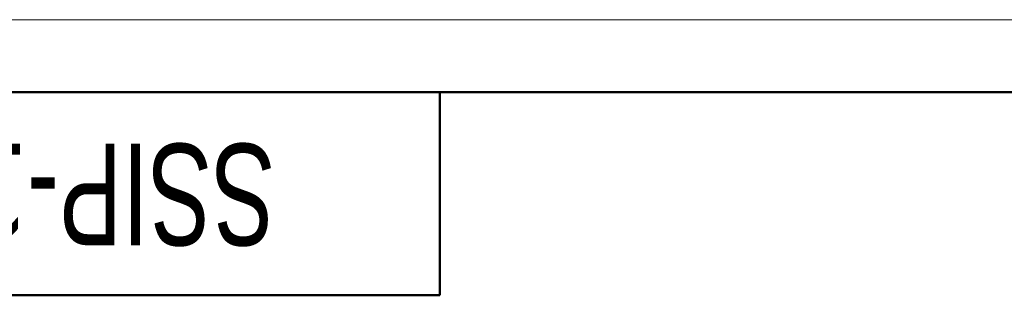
# Model space of a CAD drawing. Header units: millimetres. Extents: x 0 to 420, y 0 to 297.
# Tile 18 of 20: x 61 to 129, y 278 to 297. Entities that reach past the tile are written whole.
import ezdxf

# ---------------------------------------------------------------- set-up
doc = ezdxf.new("R2010")
doc.units = ezdxf.units.MM
doc.styles.add('SLDTEXTSTYLE1', font='TXT', dxfattribs={"width": 0.7})

msp = doc.modelspace()

# ---------------------------------------------------------------- linework, layer by layer
at = {"color": 7, "linetype": 'Continuous', "lineweight": 18}
msp.add_line((0, 297), (420, 297), dxfattribs=at)
at = {"color": 7, "linetype": 'Continuous', "lineweight": 50}
for p, q in [((415, 292), (20, 292)), ((90, 278), (90, 292)), ((20, 278), (90, 278))]:
    msp.add_line(p, q, dxfattribs=at)

# ---------------------------------------------------------------- texts
at = {"color": 7, "linetype": 'Continuous', "lineweight": 0, "insert": (56.247, 281.449), "char_height": 7, "attachment_point": 2, "rotation": 180, "style": 'SLDTEXTSTYLE1'}
msp.add_mtext('SSIP-15_30-04', dxfattribs=at)

doc.saveas('drawing.dxf')
